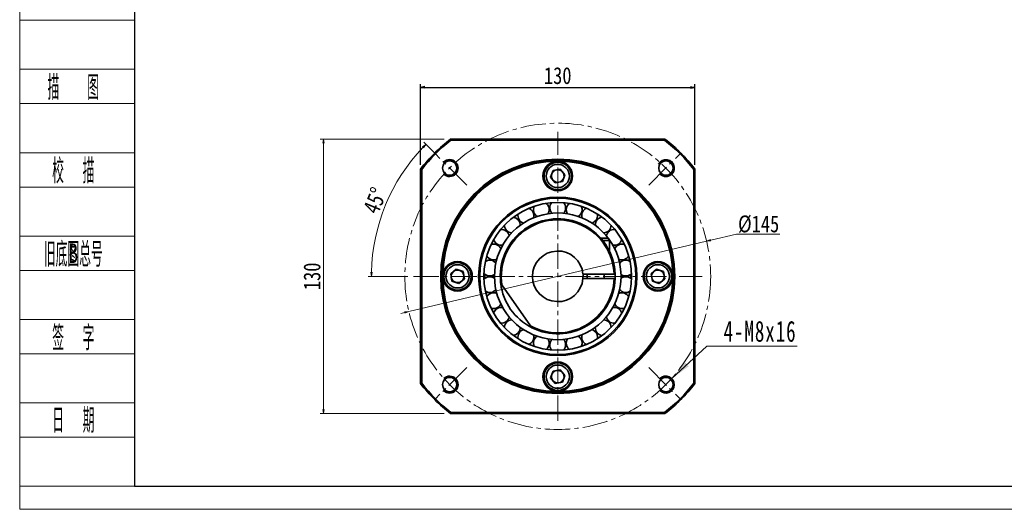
# Model space of a CAD drawing. Header units: millimetres. Extents: x -5 to 939, y 0 to 647.
# Tile 1 of 9: x 0 to 467, y 0 to 232. Entities that reach past the tile are written whole.
import ezdxf
from ezdxf.enums import TextEntityAlignment as Align

# ---------------------------------------------------------------- set-up
doc = ezdxf.new("R2010")
doc.units = ezdxf.units.MM
doc.header["$PDSIZE"] = -5
doc.linetypes.add('点画线', pattern=[18, 12, -2, 2, -2])
doc.layers.get('0').update_dxf_attribs({"lineweight": 18})
doc.layers.get('Defpoints').update_dxf_attribs({"lineweight": 18})
for name, color, linetype, lineweight in [('2细线层', 4, 'Continuous', 18), ('6文字层', 3, 'Continuous', 18), ('中心线层', 1, '点画线', 18), ('图框_外框线', 7, 'Continuous', 18), ('尺寸线层', 3, 'Continuous', 18), ('粗实线层', 7, 'Continuous', 35)]:
    doc.layers.add(name, color=color, linetype=linetype, lineweight=lineweight)
doc.styles.add('PC_TEXTSTYLE', font='isocp.shx', dxfattribs={"width": 0.707, "bigfont": 'gbcbig.shx'})
doc.styles.get("Standard").update_dxf_attribs({"font": 'SimSun.ttf'})
doc.styles.add('宋体', font='SimSun.ttf', dxfattribs={"width": 0.8})
doc.styles.add('标准', font='SimSun.ttf', dxfattribs={"width": 0.667})
doc.dimstyles.new('A水平标注$0', dxfattribs={"dimtxt": 3.5, "dimasz": 2, "dimexe": 1.5, "dimexo": 3, "dimgap": 1.1, "dimtad": 1, "dimtoh": 1, "dimdec": 4, "dimdsep": 46, "dimtxsty": '宋体', "dimblk": 'OPEN', "dimcen": 3, "dimdle": 4, "dimclrd": 3, "dimclre": 3, "dimclrt": 6, "dimadec": 0, "dimazin": 0, "dimtfac": 1, "dimtdec": 4, "dimtix": 1, "dimtmove": 0, "dimatfit": 3, "dimldrblk": 'OPEN', "dimfxl": 0, "dimtolj": 1, "dimarcsym": 0})
doc.dimstyles.new('D直径标注φ25', dxfattribs={"dimtxt": 3.5, "dimasz": 2, "dimexe": 1, "dimexo": 3, "dimtad": 1, "dimtoh": 1, "dimdec": 1, "dimdsep": 46, "dimtxsty": '宋体', "dimblk": 'OPEN', "dimcen": 3, "dimdle": 4, "dimclrd": 3, "dimclre": 3, "dimclrt": 4, "dimadec": 0, "dimazin": 0, "dimtfac": 1, "dimtdec": 1, "dimtmove": 0, "dimatfit": 0, "dimldrblk": 'OPEN', "dimfxl": 0, "dimtolj": 1, "dimarcsym": 0})

# ---------------------------------------------------------------- blocks, each defined once
blk = doc.blocks.new('_Open_0')
at = {"color": 0, "linetype": 'ByBlock', "lineweight": -2}
for p, q in [((-1, 0.17), (0, 0)), ((-1, -0.17), (0, 0)), ((0, 0), (-1, 0))]:
    blk.add_line(p, q, dxfattribs=at)
blk = doc.blocks.new('*X3')
at = {"layer": '尺寸线层', "color": 3, "lineweight": 13, "transparency": 16777216}
for p, q in [((196.83, 168.54), (191.53, 173.84)), ((184.07, 110.29), (165.21, 110.29))]:
    blk.add_line(p, q, dxfattribs=at)
blk.add_arc((255.07, 110.29), 88.37, 136.2968, 178.7032, dxfattribs=at)
at = {"layer": '尺寸线层', "color": 3, "lineweight": 13, "transparency": 16777216, "xscale": 2, "yscale": 2, "zscale": 2}
for p, rotation in [((192.59, 172.78), 45.64838103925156), ((166.71, 110.29), 269.3516189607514)]:
    blk.add_blockref('_Open_0', p, dxfattribs=dict(at, rotation=rotation))
at = {"layer": '尺寸线层', "color": 6, "transparency": 16777216, "insert": (168.47, 146.16), "char_height": 8, "width": 24.8294, "attachment_point": 5, "rotation": 67.5, "style": '宋体'}
blk.add_mtext('45%%D', dxfattribs=at)
blk = doc.blocks.new('_Open')
at = {"color": 0, "linetype": 'ByBlock', "lineweight": -2}
for p, q in [((-1, 0.166667), (0, 0)), ((-1, -0.166667), (0, 0)), ((0, 0), (-1, 0))]:
    blk.add_line(p, q, dxfattribs=at)
blk = doc.blocks.new('*X5')
at = {"layer": '尺寸线层', "color": 3, "lineweight": 13, "transparency": 16777216}
for p, q in [((201.27, 175.29), (142.52, 175.29)), ((144.02, 173.29), (144.02, 47.29)), ((201.27, 45.29), (142.52, 45.29))]:
    blk.add_line(p, q, dxfattribs=at)
at = {"layer": '尺寸线层', "color": 3, "lineweight": 13, "transparency": 16777216, "xscale": 2, "yscale": 2, "zscale": 2}
for p, rotation in [((144.02, 175.29), 90), ((144.02, 45.29), 270)]:
    blk.add_blockref('_Open_0', p, dxfattribs=dict(at, rotation=rotation))
at = {"layer": '尺寸线层', "color": 6, "transparency": 16777216, "insert": (138.61, 110.29), "char_height": 8, "width": 24.4559, "attachment_point": 5, "rotation": 90, "style": '宋体'}
blk.add_mtext('130', dxfattribs=at)
blk = doc.blocks.new('*X6')
at = {"layer": '尺寸线层', "linetype": 'Continuous'}
blk.add_hatch(color=0, dxfattribs=at).paths.add_polyline_path([(-19.65, -15.26), (-13.19, -7.66), (-11.52, -9.48)], flags=0)
at = {"layer": '尺寸线层', "color": 0, "linetype": 'Continuous'}
blk.add_line((-19.65, -15.26), (-3, 0), dxfattribs=at)
at = {"layer": '尺寸线层', "color": 0}
for p, q in [((-3, 0), (0, 0)), ((0, 0), (39.79, 0)), ((0, 0), (0, 0))]:
    blk.add_line(p, q, dxfattribs=at)
at = {"layer": '尺寸线层', "color": 0, "insert": (4.95, 1.98), "char_height": 9.9, "width": 69.6868, "attachment_point": 7, "line_spacing_factor": 1.15057, "style": '标准'}
blk.add_mtext('\\T1.1;4-M8x16', dxfattribs=at)
blk = doc.blocks.new('*X7')
at = {"layer": '尺寸线层', "color": 3, "lineweight": 13, "transparency": 16777216}
for p, q in [((184.51, 93.64), (325.64, 126.94)), ((339.76, 130.27), (327.58, 127.4)), ((360.35, 130.27), (339.76, 130.27)), ((182.57, 93.18), (180.62, 92.73))]:
    blk.add_line(p, q, dxfattribs=at)
at = {"layer": '尺寸线层', "color": 3, "lineweight": 13, "transparency": 16777216, "xscale": 2, "yscale": 2, "zscale": 2}
for p, rotation in [((325.64, 126.94), 193.275195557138), ((184.51, 93.64), 13.27519555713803)]:
    blk.add_blockref('_Open_0', p, dxfattribs=dict(at, rotation=rotation))
at = {"layer": '尺寸线层', "color": 4, "transparency": 16777216, "insert": (350.3, 134.95), "char_height": 8, "width": 40.1877, "attachment_point": 5, "style": '宋体'}
blk.add_mtext('%%C145', dxfattribs=at)
blk = doc.blocks.new('*D37')
at = {"layer": 'Defpoints', "color": 0, "transparency": 16777216}
for p in [(320.07, 199.78), (190.07, 160.16), (320.07, 160.16)]:
    blk.add_point(p, dxfattribs=at)
at = {"layer": '尺寸线层', "color": 3, "linetype": 'Continuous', "lineweight": -2, "transparency": 16777216}
for p, q in [((190.07, 163.16), (190.07, 201.28)), ((320.07, 163.16), (320.07, 201.28)), ((192.07, 199.78), (318.07, 199.78))]:
    blk.add_line(p, q, dxfattribs=at)
at = {"layer": '尺寸线层', "color": 3, "lineweight": -2, "transparency": 16777216, "xscale": 2, "yscale": 2, "zscale": 2, "rotation": 180}
blk.add_blockref('_Open', (190.07, 199.78), dxfattribs=at)
at = {"layer": '尺寸线层', "color": 3, "lineweight": -2, "transparency": 16777216, "xscale": 2, "yscale": 2, "zscale": 2}
blk.add_blockref('_Open', (320.07, 199.78), dxfattribs=at)
at = {"layer": '尺寸线层', "color": 6, "transparency": 16777216, "insert": (255.07, 205.28), "char_height": 8, "attachment_point": 5, "style": '宋体', "bg_fill": 3, "box_fill_scale": 1.1, "bg_fill_color": 256, "bg_fill_true_color": 13158600, "bg_fill_transparency": 0}
blk.add_mtext('\\A1;130', dxfattribs=at)

msp = doc.modelspace()

# ---------------------------------------------------------------- linework, layer by layer
at = {"layer": '2细线层'}
for p, q in [((0.07034, 231.56483), (54.45285, 231.56483)), ((0.07034, 208.33596), (54.45285, 208.33596)), ((0.07034, 192.07575), (54.45285, 192.07575)), ((0.07034, 168.84688), (54.45285, 168.84688)), ((0.07034, 152.58667), (54.45285, 152.58667)), ((0.07034, 129.3578), (54.45285, 129.3578)), ((0.07034, 113.0976), (54.45285, 113.0976)), ((0.07034, 89.86873), (54.45285, 89.86873)), ((0.07034, 73.60852), (54.45285, 73.60852)), ((0.07034, 50.37965), (54.45285, 50.37965)), ((0.07034, 34.11944), (54.45285, 34.11944)), ((0.07034, 10.89057), (54.45285, 10.89057))]:
    msp.add_line(p, q, dxfattribs=at)
at = {"layer": '中心线层'}
for p, q in [((255.07479, 41.89215), (255.07479, 178.69215)), ((211.93811, 153.42883), (197.09203, 168.27491)), ((298.21146, 153.42883), (313.05754, 168.27491)), ((186.67479, 110.29215), (323.47479, 110.29215)), ((211.93811, 67.15548), (197.09203, 52.3094)), ((298.21146, 67.15548), (313.05754, 52.3094))]:
    msp.add_line(p, q, dxfattribs=at)
msp.add_circle((255.07479, 110.29215), 72.5, dxfattribs=at)
at = {"layer": '图框_外框线', "color": 3}
msp.add_lwpolyline([(0, 0), (914.80791, 0), (914.80791, 646.89988), (0, 646.89988)], close=True, dxfattribs=at)
at = {"layer": '图框_外框线', "color": 3, "lineweight": 25}
msp.add_lwpolyline([(54.45285, 10.89057), (903.91734, 10.89057), (903.91734, 636.00931), (54.45285, 636.00931)], close=True, dxfattribs=at)
at = {"layer": '粗实线层'}
for p, q in [((204.26878, 175.29215), (305.88079, 175.29215)), ((305.70827, 174.79215), (204.4413, 174.79215)), ((190.07478, 59.48615), (190.07478, 161.09816)), ((190.57479, 160.92564), (190.57479, 59.65866)), ((251.66648, 157.17291), (252.83435, 160.43421)), ((252.83435, 160.43421), (256.24266, 161.05345)), ((256.24266, 161.05345), (258.48309, 158.41139)), ((319.57479, 59.65866), (319.57479, 160.92564)), ((320.07479, 161.09816), (320.07479, 59.48615)), ((253.90691, 154.53085), (251.66648, 157.17291)), ((257.31522, 155.1501), (253.90691, 154.53085)), ((258.48309, 158.41139), (257.31522, 155.1501)), ((241.69724, 142.39867), (241.64853, 142.61452)), ((242.01948, 142.21072), (241.91478, 142.72384)), ((268.23479, 142.72384), (268.1301, 142.21072)), ((268.50104, 142.61452), (268.45233, 142.39867)), ((236.5884, 136.77922), (237.02123, 136.75437)), ((236.78007, 136.47776), (237.26585, 136.47272)), ((272.88372, 136.47272), (273.3695, 136.47776)), ((273.12834, 136.75437), (273.56117, 136.77922)), ((237.26887, 134.4365), (237.2733, 134.61875)), ((275.53359, 128.29215), (278.57479, 128.29215)), ((279.57479, 127.29215), (276.37179, 127.29215)), ((279.57479, 127.29215), (279.57479, 122.22163)), ((204.31348, 111.46003), (206.95554, 113.70046)), ((206.95554, 113.70046), (210.21684, 112.53258)), ((210.21684, 112.53258), (210.83608, 109.12428)), ((299.31349, 111.46003), (301.95554, 113.70046)), ((301.95554, 113.70046), (305.21684, 112.53258)), ((305.21684, 112.53258), (305.83608, 109.12428)), ((204.93272, 108.05172), (204.31348, 111.46003)), ((208.19403, 106.88385), (204.93272, 108.05172)), ((210.83608, 109.12428), (208.19403, 106.88385)), ((220.09348, 111.43606), (220.57479, 111.15818)), ((220.57479, 109.42613), (220.09348, 109.14825)), ((220.57479, 111.15818), (220.57479, 109.42613)), ((268.03627, 111.29215), (267.53472, 111.29215)), ((267.53472, 109.29215), (268.03627, 109.29215)), ((281.80609, 111.29215), (268.03627, 111.29215)), ((268.03627, 109.29215), (281.80609, 109.29215)), ((269.07479, 111.29215), (269.07479, 109.29215)), ((277.07479, 111.29215), (277.07479, 109.29215)), ((282.30639, 109.29108), (282.32479, 110.29215)), ((282.32479, 110.29215), (282.30643, 111.29215)), ((289.57478, 111.15818), (290.05609, 111.43606)), ((289.57478, 109.42613), (289.57478, 111.15818)), ((290.05609, 109.14825), (289.57478, 109.42613)), ((299.93273, 108.05172), (299.31349, 111.46003)), ((303.19403, 106.88385), (299.93273, 108.05172)), ((305.83608, 109.12428), (303.19403, 106.88385)), ((242.19117, 86.84914), (228.6391, 106.2035)), ((237.26585, 84.11159), (236.78007, 84.10655)), ((237.2733, 85.96555), (237.26887, 86.14781)), ((273.3695, 84.10655), (272.88372, 84.11159)), ((237.02123, 83.82994), (236.5884, 83.80508)), ((273.56117, 83.80508), (273.12834, 83.82994)), ((241.64853, 77.96978), (241.69724, 78.18563)), ((241.91478, 77.86047), (242.01948, 78.37359)), ((268.1301, 78.37359), (268.23479, 77.86047)), ((268.45233, 78.18563), (268.50104, 77.96978)), ((251.66648, 62.17291), (252.83435, 65.43421)), ((252.83435, 65.43421), (256.24266, 66.05345)), ((256.24266, 66.05345), (258.48309, 63.4114)), ((253.90691, 59.53085), (251.66648, 62.17291)), ((258.48309, 63.4114), (257.31522, 60.15009)), ((257.31522, 60.15009), (253.90691, 59.53085)), ((305.88079, 45.29215), (204.26878, 45.29215)), ((204.4413, 45.79215), (305.70827, 45.79215))]:
    msp.add_line(p, q, dxfattribs=at)
for points in [[(273.92829, 139.06947), (273.89849, 139.54129), (273.85039, 139.82987)], [(223.78056, 109.9974), (223.78181, 110.018), (223.78056, 110.5869)], [(224.06022, 109.91078), (224.07479, 110.29215), (224.06671, 110.57617)], [(267.03305, 109.29215), (267.05289, 111.0167), (267.03717, 111.24153)], [(286.08286, 110.57617), (286.07479, 110.29215), (286.08935, 109.91078)], [(286.36901, 110.5869), (286.36776, 110.56631), (286.36901, 109.9974)], [(273.85039, 80.75443), (273.89857, 81.04364), (273.92829, 81.51483)]]:
    msp.add_lwpolyline(points, dxfattribs=at)
for centre, radius in [((255.07479, 110.29215), 55.5), ((255.07479, 110.29215), 55), ((203.80954, 161.55739), 3.4), ((255.07479, 110.29215), 54.5), ((255.07479, 157.79215), 7), ((255.07479, 157.79215), 6.5), ((306.34003, 161.55739), 3.4), ((255.07479, 157.79215), 5.5), ((255.07479, 110.29215), 37.5), ((255.07479, 110.29215), 37), ((255.07479, 110.29215), 35), ((207.57479, 110.29215), 7), ((207.57479, 110.29215), 6.5), ((302.57479, 110.29215), 7), ((302.57479, 110.29215), 6.5), ((207.57479, 110.29215), 5.5), ((302.57479, 110.29215), 5.5), ((255.07479, 62.79215), 7), ((255.07479, 62.79215), 6.5), ((255.07479, 62.79215), 5.5), ((203.80954, 59.02691), 3.4), ((306.34003, 59.02691), 3.4)]:
    msp.add_circle(centre, radius, dxfattribs=at)
for centre, radius, start, end in [((255.07479, 110.29215), 82.5, 128.0122795, 141.9877205), ((255.07479, 110.29215), 82, 128.1324561, 141.8675439), ((255.07479, 110.29215), 82, 38.1324561, 51.8675439), ((255.07479, 110.29215), 82.5, 38.0122795, 51.9877205), ((203.80954, 161.55739), 4, 226.5807738, 135), ((306.34003, 161.55739), 4, 225, 152.3529775), ((255.07479, 157.79215), 3, 160.2975252, 220.2975252), ((255.07479, 157.79215), 3, 100.2975252, 160.2975252), ((255.07479, 157.79215), 3, 40.2975252, 100.2975252), ((255.07479, 157.79215), 3, 340.2975252, 40.2975252), ((255.07479, 157.79215), 3, 220.2975252, 280.2975252), ((255.07479, 157.79215), 3, 280.2975252, 340.2975252), ((247.29703, 141.84776), 3.75, 0, 53.2376179), ((255.07479, 142.79215), 3.75, 140.6085359, 224.3242351), ((255.07479, 142.79215), 3.75, 0, 39.3914641), ((262.85254, 141.84776), 3.75, 126.7623821, 210.4780813), ((255.07479, 110.29215), 30, 36.0622802, 180), ((239.97128, 139.06947), 3.75, 0, 67.0837718), ((247.29703, 141.84776), 3.75, 154.4546897, 238.170389), ((247.29703, 141.84776), 3.75, 329.5219187, 0), ((255.07479, 142.79215), 3.75, 315.6757649, 0), ((262.85254, 141.84776), 3.75, 301.829611, 0), ((262.85254, 141.84776), 3.75, 0, 25.5453103), ((270.17829, 139.06947), 3.75, 112.9162282, 196.6319274), ((255.07479, 110.29215), 27.25, 2.1030696, 186.7310259), ((255.07479, 110.29215), 26.75, 2.1423975, 188.7919412), ((233.5233, 134.61875), 3.75, 0, 80.9299256), ((239.97128, 139.06947), 3.75, 168.3008436, 252.0165428), ((239.97128, 139.06947), 3.75, 343.3680726, 360), ((270.17829, 139.06947), 3.75, 287.9834572, 0), ((276.62627, 134.61875), 3.75, 99.0700744, 182.7857736), ((228.32781, 128.75426), 3.75, 11.0603803, 94.7760795), ((233.5233, 134.61875), 3.75, 182.1469974, 265.8626967), ((276.62627, 134.61875), 3.75, 274.1373033, 357.8530026), ((281.82176, 128.75426), 3.75, 85.2239205, 168.9396197), ((228.32781, 128.75426), 3.75, 195.9931513, 279.7088505), ((255.07479, 110.29215), 30, 180, 35.7019943), ((278.57479, 127.29215), 1, 0, 90), ((281.82176, 128.75426), 3.75, 260.2911495, 344.0068487), ((224.68676, 121.81681), 3.75, 24.9065341, 108.6222333), ((255.07479, 110.29215), 12, 4.7801918, 355.2198082), ((285.46281, 121.81681), 3.75, 71.3777667, 155.0934659), ((222.81175, 114.20959), 3.75, 38.7526879, 122.4683872), ((224.68676, 121.81681), 3.75, 209.8393051, 293.5550044), ((285.46281, 121.81681), 3.75, 246.4449956, 330.1606949), ((287.33782, 114.20959), 3.75, 57.5316128, 141.2473121), ((207.57479, 110.29215), 3, 130.2975252, 190.2975252), ((207.57479, 110.29215), 3, 70.2975252, 130.2975252), ((207.57479, 110.29215), 3, 10.2975252, 70.2975252), ((302.57479, 110.29215), 3, 130.2975252, 190.2975252), ((302.57479, 110.29215), 3, 70.2975252, 130.2975252), ((302.57479, 110.29215), 3, 10.2975252, 70.2975252), ((207.57479, 110.29215), 3, 190.2975252, 250.2975252), ((207.57479, 110.29215), 3, 250.2975252, 310.2975252), ((207.57479, 110.29215), 3, 310.2975252, 10.2975252), ((219.07479, 110.29215), 1.5, 360, 47.2936792), ((219.07479, 110.29215), 1.5, 312.7063208, 360), ((222.81175, 114.20959), 3.75, 223.685459, 307.4011582), ((222.81175, 106.37471), 3.75, 52.5988418, 136.314541), ((255.07479, 110.29215), 26.75, 241.2080588, 357.8576025), ((255.07479, 110.29215), 27.25, 243.2689741, 357.8969304), ((287.33782, 114.20959), 3.75, 232.5988418, 316.314541), ((287.33782, 106.37471), 3.75, 43.685459, 127.4011582), ((291.07479, 110.29215), 1.5, 132.7063208, 180), ((291.07479, 110.29215), 1.5, 180, 227.2936792), ((302.57479, 110.29215), 3, 190.2975252, 250.2975252), ((302.57479, 110.29215), 3, 250.2975252, 310.2975252), ((302.57479, 110.29215), 3, 310.2975252, 10.2975252), ((222.81175, 106.37471), 3.75, 237.5316128, 321.2473121), ((255.07479, 110.29215), 27.25, 187.1907674, 242.8023993), ((287.33782, 106.37471), 3.75, 218.7526879, 302.4683872), ((224.68676, 98.76749), 3.75, 66.4449956, 150.1606949), ((285.46281, 98.76749), 3.75, 29.8393051, 113.5550044), ((224.68676, 98.76749), 3.75, 251.3777667, 335.0934659), ((228.32781, 91.83005), 3.75, 80.2911495, 164.0068487), ((281.82176, 91.83005), 3.75, 15.9931513, 99.7088505), ((285.46281, 98.76749), 3.75, 204.9065341, 288.6222333), ((228.32781, 91.83005), 3.75, 265.2239205, 348.9396197), ((233.5233, 85.96555), 3.75, 94.1373033, 177.8530026), ((276.62627, 85.96555), 3.75, 2.1469974, 85.8626967), ((281.82176, 91.83005), 3.75, 191.0603803, 274.7760795), ((233.5233, 85.96555), 3.75, 279.0700744, 0), ((239.97128, 81.51483), 3.75, 107.9834572, 191.6991564), ((270.17829, 81.51483), 3.75, 0, 72.0165428), ((276.62627, 85.96555), 3.75, 177.3676263, 260.9299256), ((239.97128, 81.51483), 3.75, 292.9162282, 360), ((247.29703, 78.73654), 3.75, 121.829611, 205.5453103), ((239.97128, 81.51483), 3.75, 0, 16.6319274), ((247.29703, 78.73654), 3.75, 0, 30.4780813), ((255.07479, 77.79215), 3.75, 135.6757649, 219.3914641), ((255.07479, 77.79215), 3.75, 0, 44.3242351), ((262.85254, 78.73654), 3.75, 149.5219187, 233.2376179), ((262.85254, 78.73654), 3.75, 360, 58.170389), ((270.17829, 81.51483), 3.75, 163.3680726, 247.0837718), ((247.29703, 78.73654), 3.75, 306.7623821, 0), ((255.07479, 77.79215), 3.75, 320.6085359, 0), ((262.85254, 78.73654), 3.75, 334.4546897, 360), ((255.07479, 62.79215), 3, 100.2975252, 160.2975252), ((255.07479, 62.79215), 3, 40.2975252, 100.2975252), ((203.80954, 59.02691), 4, 225, 133.4192262), ((255.07479, 62.79215), 3, 160.2975252, 220.2975252), ((255.07479, 62.79215), 3, 220.2975252, 280.2975252), ((255.07479, 62.79215), 3, 280.2975252, 340.2975252), ((255.07479, 62.79215), 3, 340.2975252, 40.2975252), ((306.34003, 59.02691), 4, 223.4192262, 135), ((255.07479, 110.29215), 82.5, 218.0122795, 231.9877205), ((255.07479, 110.29215), 82, 218.1324561, 231.8675439), ((255.07479, 110.29215), 82, 308.1324561, 321.8675439), ((255.07479, 110.29215), 82.5, 308.0122795, 321.9877205)]:
    msp.add_arc(centre, radius, start, end, dxfattribs=at)
for points in [[(204.26878, 175.29215), (204.4413, 174.79215)], [(305.88079, 175.29215), (305.70827, 174.79215)], [(190.07478, 161.09816), (190.57479, 160.92564)], [(319.57479, 160.92564), (320.07479, 161.09816)], [(267.53472, 111.29215), (267.03305, 111.29215)], [(267.03305, 109.29215), (267.53472, 109.29215)], [(282.30643, 111.29215), (281.80609, 111.29215)], [(281.80609, 109.29215), (282.30643, 109.29215)], [(228.01261, 107.09822), (228.6391, 106.2035)], [(242.19117, 86.84914), (242.81766, 85.95442)], [(190.07478, 59.48615), (190.57479, 59.65866)], [(319.57479, 59.65866), (320.07479, 59.48615)], [(204.4413, 45.79215), (204.26878, 45.29215)], [(305.70827, 45.79215), (305.88079, 45.29215)]]:
    msp.add_open_spline(points, degree=1, dxfattribs=at)

# ---------------------------------------------------------------- block references
at = {"layer": '尺寸线层'}
msp.add_blockref('*X6', (328.74427, 77.18875), dxfattribs=at)

# ---------------------------------------------------------------- texts
at = {"layer": '6文字层', "color": 3, "style": 'PC_TEXTSTYLE'}
for s, width, p in [('描   图', 0.6667, (25.41676, 200.20586)), ('校  描', 0.667, (25.41676, 160.71678)), ('旧底图总号', 0.667, (25.41676, 121.2277)), ('签  字', 0.667, (25.41676, 81.73862)), ('日  期', 0.667, (25.43125, 42.48138))]:
    msp.add_text(s, height=11.614435, dxfattribs=dict(at, width=width)).set_placement(p, align=Align.MIDDLE)
at = {"layer": '6文字层', "width": 0.707}
msp.add_text('B', height=9.29155, dxfattribs=at).set_placement((25.41676, 121.2277), align=Align.MIDDLE)

# ---------------------------------------------------------------- dimensions: what is measured, and where the dimension line sits
at = {"layer": '尺寸线层'}
dim = msp.add_linear_dim(base=(144.02174, 45.29215), p1=(204.26878, 175.29215), p2=(204.26878, 45.29215), angle=270, dimstyle='A水平标注$0', override={"dimscale": 1, "dimtxt": 8, "dimgap": 1.5, "dimsah": 1, "dimtfill": 1, "dimtzin": 8}, dxfattribs=at)
dim.commit()
dim.dimension.update_dxf_attribs({"geometry": '*X5', "text_midpoint": (144.02174, 110.29215), "dimtype": 160})
dim = msp.add_angular_dim_2l(base=(173.43216, 144.10963), line1=((187.07479, 110.29215), (330.57479, 110.29215)), line2=((198.95154, 166.4154), (212.21382, 153.15311)), dimstyle='A水平标注$0', override={"dimscale": 1, "dimtxt": 8, "dimgap": 1.5, "dimtad": 1, "dimtih": 0, "dimtoh": 0, "dimsah": 1, "dimtdec": 0, "dimtfill": 1, "dimtzin": 0}, dxfattribs=at)
dim.commit()
dim.dimension.update_dxf_attribs({"geometry": '*X3', "text_midpoint": (168.4747, 146.16308)})
dim = msp.add_diameter_dim_2p(p1=(184.5121, 93.64409), p2=(325.63747, 126.94021), dimstyle='D直径标注φ25', override={"dimscale": 1, "dimtxt": 8, "dimgap": 0.5, "dimpost": '%%C<>', "dimsah": 1, "dimtfill": 1, "dimtzin": 8}, dxfattribs=at)
dim.commit()
dim.dimension.update_dxf_attribs({"geometry": '*X7', "text_midpoint": (339.75692, 130.27146), "dimtype": 163})

# ---------------------------------------------------------------- next in the draw order: dimensions: what is measured, and where the dimension line sits
dim = msp.add_linear_dim(base=(320.07479, 199.78443), p1=(190.07478, 160.15518), p2=(320.07479, 160.15518), dimstyle='A水平标注$0', override={"dimtxt": 8, "dimgap": 1.5, "dimsah": 1, "dimtfill": 1}, dxfattribs=at)
dim.commit()
dim.dimension.update_dxf_attribs({"geometry": '*D37', "text_midpoint": (255.07479, 205.28443)})

doc.saveas('drawing.dxf')
